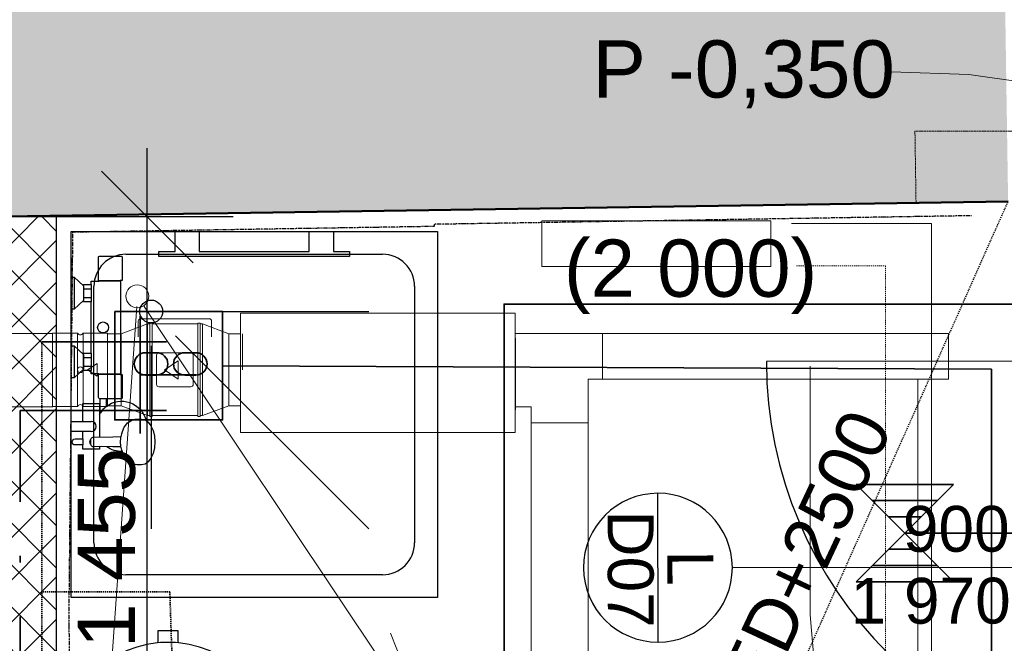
# Model space of a CAD drawing. Header units: millimetres. Extents: x -28761 to 4793, y -4271 to 20239.
# Tile 192 of 256: x -8501 to -6352, y 12485 to 13847. Entities that reach past the tile are written whole.
import ezdxf

# ---------------------------------------------------------------- set-up
doc = ezdxf.new("R2010")
doc.units = ezdxf.units.MM
doc.header["$MEASUREMENT"] = 0
for name, pattern in [('Wipeout_Contour', [1000, 0, -1000]), ('Čerchovaná kopírovat', [450, 200, -117.5, 15, -117.5]), ('Čerchovaná S', [3.5, 1.5, -0.85, 0.3, -0.85]), ('Čárkovaná M', [4.5, 2.5, -2]), ('Čárkovaná S', [2.5, 1.5, -1])]:
    doc.linetypes.add(name, pattern=pattern)
for name, color, linetype in [('5._POHLED ZÁPADNÍ_1_Anotace - SP', 7, 'Continuous'), ('5._POHLED ZÁPADNÍ_1_Konstrukce - nosné', 7, 'Continuous'), ('5._POHLED ZÁPADNÍ_1_Kresby a obrázky', 7, 'Continuous'), ('5._POHLED ZÁPADNÍ_1_Kóty - SP', 7, 'Continuous'), ('5._POHLED ZÁPADNÍ_1_Nové_Anotace - S', 7, 'Continuous'), ('5._POHLED ZÁPADNÍ_1_Nové_Interiér - nábytek', 7, 'Continuous'), ('5._POHLED ZÁPADNÍ_1_Nové_Konstrukce - nosné', 7, 'Continuous'), ('5._POHLED ZÁPADNÍ_1_Nové_Kresby a obrázky', 7, 'Continuous'), ('5._POHLED ZÁPADNÍ_1_Nové_Kóty - SP', 7, 'Continuous'), ('5._POHLED ZÁPADNÍ_1_Nové_Otvory – Dveře', 7, 'Continuous'), ('5._POHLED ZÁPADNÍ_1_Nové_Otvory – Značky dveří', 7, 'Continuous'), ('5._POHLED ZÁPADNÍ_1_Nové_Výplně – Řezové', 7, 'Continuous'), ('5._POHLED ZÁPADNÍ_1_Otvory – Značky dveří', 7, 'Continuous'), ('5._POHLED ZÁPADNÍ_1_TZB - elektroinstalace', 7, 'Continuous'), ('5._POHLED ZÁPADNÍ_1_TZB - kanalizace', 7, 'Continuous'), ('5._POHLED ZÁPADNÍ_1_TZB - voda', 7, 'Continuous'), ('5._POHLED ZÁPADNÍ_1_TZB - VZT', 7, 'Continuous'), ('5._POHLED ZÁPADNÍ_1_TZB - ZTI', 7, 'Continuous'), ('5._POHLED ZÁPADNÍ_1_Výplně – Řezové', 7, 'Continuous')]:
    doc.layers.add(name, color=color, linetype=linetype)
doc.styles.add('GENEROVANÝ_STYL_1', font='txt')
doc.styles.add('GENEROVANÝ_STYL_2', font='txt')
doc.linetypes.add('TRACKS', pattern='A,0,[2,D.1.1.19 Koordinační půdorys řemesel 1NP1.Shx,S=0.003968,R=0,X=0,Y=0],-0.3,0', length=0.3)

msp = doc.modelspace()

# ---------------------------------------------------------------- hatches: boundary and pattern name
at = {"layer": '5._POHLED ZÁPADNÍ_1_Výplně – Řezové', "linetype": 'Continuous', "lineweight": 13}
msp.add_hatch(color=254, dxfattribs=at).paths.add_polyline_path([(-6350.9, 13939.9), (-10529.5, 13877.2), (-10528.6, 13387.1), (-6343.5, 13449.9)])

# ---------------------------------------------------------------- linework, layer by layer
at = {"layer": '5._POHLED ZÁPADNÍ_1_Anotace - SP', "color": 154, "linetype": 'Continuous', "lineweight": 13, "flags": 128}
msp.add_lwpolyline([(-6204.3, 13632.5), (-6217.2, 13658.2), (-6238.7, 13679.6), (-6269.8, 13697), (-6311.3, 13710.6), (-6429.1, 13727.6), (-6599.1, 13732.8)], dxfattribs=at)
at = {"layer": '5._POHLED ZÁPADNÍ_1_Konstrukce - nosné', "color": 7, "linetype": 'Continuous', "lineweight": 50, "flags": 128}
msp.add_lwpolyline([(-10528.6, 13387.1), (-6343.5, 13449.9)], dxfattribs=at)
at = {"layer": '5._POHLED ZÁPADNÍ_1_Kresby a obrázky', "color": 7, "linetype": 'Čárkovaná S', "lineweight": 13}
for p, q in [((-6232.9, 13603.8), (-6546.9, 13603.8)), ((-6546.9, 13603.8), (-6544.5, 13446.9))]:
    msp.add_line(p, q, dxfattribs=at)
at = {"layer": '5._POHLED ZÁPADNÍ_1_Nové_Interiér - nábytek', "color": 1, "linetype": 'Continuous', "lineweight": 25}
for p, q in [((-8269.2, 13334.6), (-7709.2, 13334.6)), ((-8382.2, 13284.7), (-8382.2, 13214.7)), ((-8362.2, 13265.7), (-8362.2, 13233.7)), ((-8345.2, 13268.7), (-8345.2, 13230.7)), ((-8339.2, 12704.6), (-8339.2, 13264.6)), ((-8328.2, 13277.7), (-8282.2, 13277.7)), ((-8282.2, 13275.7), (-8328.2, 13275.7)), ((-7639.2, 13264.6), (-7639.2, 12704.6)), ((-8362.2, 13259.2), (-8345.2, 13259.2)), ((-8362.2, 13240.2), (-8345.2, 13240.2)), ((-8139.2, 13209.6), (-7739.2, 13209.6)), ((-8161.2, 13156.6), (-7739.2, 12734.6)), ((-8382.2, 13134.7), (-8382.2, 13064.7)), ((-8214.2, 13134.6), (-8214.2, 12734.6)), ((-8362.2, 13115.7), (-8362.2, 13083.7)), ((-8345.2, 13118.7), (-8345.2, 13080.7)), ((-8362.2, 13109.2), (-8345.2, 13109.2)), ((-8362.2, 13090.2), (-8345.2, 13090.2)), ((-8328.2, 13073.7), (-8282, 13073.7)), ((-8282.2, 13071.7), (-8328.2, 13071.7)), ((-8312.7, 13018.7), (-8325.7, 13018.7)), ((-8327.2, 12984.7), (-8327.2, 12934.8)), ((-8363.2, 12969.7), (-8345.2, 12969.7)), ((-8272.9, 12956.9), (-8267.4, 12964.2)), ((-8267.4, 12964.2), (-8265.6, 12966.3)), ((-8265.6, 12966.3), (-8258.9, 12971)), ((-8258.9, 12971), (-8256.2, 12972.5)), ((-8256.2, 12972.5), (-8248.9, 12974.2)), ((-8248.9, 12974.2), (-8245.7, 12974.7)), ((-8245.7, 12974.7), (-8235, 12974.7)), ((-8235, 12974.7), (-8227.6, 12973)), ((-8227.6, 12973), (-8225.2, 12971.3)), ((-8345.2, 12947.7), (-8363.2, 12947.7)), ((-8345.2, 12947.7), (-8363.2, 12947.7)), ((-8280.4, 12933.8), (-8278.4, 12942.3)), ((-8278.4, 12942.3), (-8277, 12947.5)), ((-8277, 12947.5), (-8272.9, 12956.9)), ((-8363.2, 12931.2), (-8363.2, 12918.2)), ((-8348, 12924.7), (-8347.6, 12927.3)), ((-8347.6, 12922.1), (-8348, 12924.7)), ((-8347.6, 12927.3), (-8346.5, 12929.7)), ((-8346.5, 12919.7), (-8347.6, 12922.1)), ((-8346.5, 12929.5), (-8346.7, 12927.7)), ((-8346.7, 12927.7), (-8346.7, 12921.7)), ((-8346.7, 12921.7), (-8346.5, 12919.9)), ((-8345.9, 12931.2), (-8346.5, 12929.7)), ((-8346.5, 12929.7), (-8346.5, 12929.7)), ((-8346.5, 12929.7), (-8346.5, 12929.5)), ((-8346.5, 12919.9), (-8346.5, 12919.7)), ((-8346.5, 12919.7), (-8346.5, 12919.7)), ((-8346.5, 12919.7), (-8345.9, 12918.2)), ((-8344.9, 12932.6), (-8345.9, 12931.2)), ((-8343.6, 12933.8), (-8344.9, 12932.6)), ((-8342, 12934.5), (-8343.6, 12933.8)), ((-8340.4, 12934.7), (-8342, 12934.5)), ((-8298.2, 12935.2), (-8340.4, 12934.7)), ((-8280, 12935.7), (-8298.2, 12935.2)), ((-8281.1, 12924.7), (-8280.4, 12933.8)), ((-8280.4, 12915.6), (-8281.1, 12924.7)), ((-8345.9, 12918.2), (-8344.9, 12916.7)), ((-8344.9, 12916.7), (-8343.6, 12915.6)), ((-8343.6, 12915.6), (-8342, 12914.9)), ((-8342, 12914.9), (-8340.4, 12914.7)), ((-8298.2, 12914.2), (-8340.4, 12914.7)), ((-8280, 12913.7), (-8298.2, 12914.2)), ((-8278.4, 12907.1), (-8280.4, 12915.6)), ((-8278.4, 12907.1), (-8277.5, 12903.7)), ((-7709.2, 12634.6), (-8269.2, 12634.6))]:
    msp.add_line(p, q, dxfattribs=at)
at = {"layer": '5._POHLED ZÁPADNÍ_1_Nové_Interiér - nábytek', "color": 1, "linetype": 'Continuous', "lineweight": 25, "flags": 128}
for points in [[(-8389.2, 13384.6), (-7589.2, 13384.6), (-7589.2, 12584.6), (-8389.2, 12584.6)], [(-7781.2, 13329.6), (-8197.2, 13329.6), (-8197.2, 13340.6), (-8162.2, 13340.6), (-8162.2, 13384.6), (-8109.2, 13384.6), (-8109.2, 13340.6), (-7869.2, 13340.6), (-7869.2, 13384.6), (-7816.2, 13384.6), (-7816.2, 13340.6), (-7781.2, 13340.6)]]:
    msp.add_lwpolyline(points, close=True, dxfattribs=at)
msp.add_lwpolyline([(-8280.3, 13330.7, -0.414214), (-8277.3, 13327.7), (-8277.3, 13277.7), (-8282.2, 13277.7), (-8282.2, 13275.7), (-8281.4, 13275.7), (-8281.2, 13073.7), (-8282, 13073.7), (-8282.2, 13071.7), (-8277.3, 13071.7), (-8277.3, 13021.7, -0.414214), (-8280.3, 13018.7), (-8312.7, 13018.7), (-8312.7, 13002, -0.547975), (-8225.2, 12971.3), (-8220.7, 12968), (-8214.7, 12960), (-8210.2, 12949.7), (-8207.3, 12937.6), (-8206.3, 12924.7), (-8207.3, 12911.8), (-8210.2, 12899.7), (-8214.7, 12889.3), (-8220.7, 12881.4), (-8227.6, 12876.4), (-8235, 12874.7), (-8245.7, 12874.7), (-8248.9, 12875.2), (-8256.2, 12876.9), (-8258.9, 12878.3), (-8265.6, 12883.1), (-8267.4, 12885.2), (-8272.9, 12892.4), (-8277, 12901.9), (-8277.5, 12903.7, -0.166188), (-8311.3, 12914.3), (-8327.2, 12914.5), (-8327.2, 12908.7), (-8363.2, 12908.7), (-8363.2, 12918.2), (-8380.2, 12918.2, -1), (-8380.2, 12931.2), (-8363.2, 12931.2), (-8363.2, 12947.7), (-8389.2, 12947.7), (-8389.2, 12969.7), (-8363.2, 12969.7), (-8363.2, 13008.7), (-8327.2, 13008.7), (-8327.2, 12984.7, -0.013709), (-8325.7, 12987.4), (-8325.7, 13018.7, -0.414214), (-8329.2, 13021.7), (-8329.2, 13071.7), (-8328.2, 13071.7), (-8328.2, 13073.7), (-8345.2, 13073.7), (-8345.2, 13080.7), (-8362.2, 13080.7), (-8362.2, 13083.7), (-8382.2, 13064.7), (-8389.2, 13064.7), (-8389.2, 13134.7), (-8382.2, 13134.7), (-8362.2, 13115.7), (-8362.2, 13118.7), (-8345.2, 13118.7), (-8345.2, 13230.7), (-8362.2, 13230.7), (-8362.2, 13233.7), (-8382.2, 13214.7), (-8389.2, 13214.7), (-8389.2, 13284.7), (-8382.2, 13284.7), (-8362.2, 13265.7), (-8362.2, 13268.7), (-8345.2, 13268.7), (-8345.2, 13275.7), (-8328.2, 13275.7), (-8328.2, 13277.7), (-8329.2, 13277.7), (-8329.2, 13327.7, -0.414214), (-8326.2, 13330.7)], format="xyb", close=True, dxfattribs=at)
at = {"layer": '5._POHLED ZÁPADNÍ_1_Nové_Interiér - nábytek', "color": 1, "linetype": 'Continuous', "lineweight": 25}
for centre, radius in [((-8214.2, 13209.6), 25), ((-8319.2, 13174.7), 12)]:
    msp.add_circle(centre, radius, dxfattribs=at)
for centre, radius, start, end in [((-8269.2, 13264.6), 70, 90, 180), ((-7709.2, 13264.6), 70, 0, 90), ((-8278.8, 12958.7), 55, 128.1131, 148.6006), ((-8345.2, 12958.7), 11, 270, 90), ((-8269.2, 12704.6), 70, 180, 270), ((-7709.2, 12704.6), 70, 270, 0)]:
    msp.add_arc(centre, radius, start, end, dxfattribs=at)
at = {"layer": '5._POHLED ZÁPADNÍ_1_Nové_Konstrukce - nosné', "color": 1, "linetype": 'Continuous', "lineweight": 25}
for p, q in [((-8155.4, 12512), (-8199.4, 12512)), ((-8199.4, 12512), (-8199.4, 12487)), ((-8155.4, 12512), (-8199.4, 12512)), ((-8199.4, 12512), (-8199.4, 12487)), ((-8155.4, 12487), (-8155.4, 12512)), ((-8155.4, 12487), (-8155.4, 12512)), ((-8199.4, 12486), (-8199.4, 12487)), ((-8199.4, 12486), (-8199.4, 12487)), ((-8155.4, 12486), (-8155.4, 12487)), ((-8155.4, 12486), (-8155.4, 12487))]:
    msp.add_line(p, q, dxfattribs=at)
at = {"layer": '5._POHLED ZÁPADNÍ_1_Nové_Konstrukce - nosné', "color": 1, "linetype": 'Continuous', "lineweight": 25, "flags": 128}
msp.add_lwpolyline([(-8407.4, 12257, 1), (-7947.4, 12257, 1)], format="xyb", close=True, dxfattribs=at)
at = {"layer": '5._POHLED ZÁPADNÍ_1_Nové_Konstrukce - nosné', "color": 1, "linetype": 'Continuous', "lineweight": 25}
for start, end in [(90, 95.4889), (90, 95.4889), (84.5111, 90), (84.5111, 90)]:
    msp.add_arc((-8177.4, 12257), 230, start, end, dxfattribs=at)
at = {"layer": '5._POHLED ZÁPADNÍ_1_Nové_Kresby a obrázky', "color": 1, "linetype": 'Čerchovaná S', "lineweight": 25, "flags": 128}
msp.add_lwpolyline([(-6423.7, 13418.8), (-7444, 13402.4), (-7596.3, 13400), (-7596.3, 13395.4), (-8385.8, 13382.7), (-8394.2, 12541.1), (-8391.7, 12386.9), (-8385.2, 11983.9), (-7340.8, 11977.9), (-7340.8, 11445.2)], dxfattribs=at)
at = {"layer": '5._POHLED ZÁPADNÍ_1_Nové_Kóty - SP', "color": 1, "linetype": 'Continuous', "lineweight": 25}
for p, q in [((-8222.9, 13416.1), (-8222.9, 13566.1)), ((-8122.9, 13316.1), (-8322.9, 13516.1)), ((-8222.9, 11961), (-8222.9, 13416.1))]:
    msp.add_line(p, q, dxfattribs=at)
at = {"layer": '5._POHLED ZÁPADNÍ_1_Nové_Otvory – Dveře', "color": 1, "linetype": 'Continuous', "lineweight": 25}
msp.add_line((-5971.1, 13101.5), (-6871.1, 13100.3), dxfattribs=at)
msp.add_arc((-5971.1, 13101.5), 900, 180.0712, 270.0712, dxfattribs=at)
at = {"layer": '5._POHLED ZÁPADNÍ_1_Nové_Otvory – Značky dveří', "color": 1, "linetype": 'Continuous', "lineweight": 25}
for p, q in [((-7107.8, 12487.6), (-7108.2, 12812.6)), ((-6945.5, 12650.3), (-5755.5, 12651.7))]:
    msp.add_line(p, q, dxfattribs=at)
at = {"layer": '5._POHLED ZÁPADNÍ_1_Nové_Otvory – Značky dveří', "color": 1, "linetype": 'Continuous', "lineweight": 25, "flags": 128}
msp.add_lwpolyline([(-7108.2, 12812.6, 1), (-7107.8, 12487.6, 1)], format="xyb", close=True, dxfattribs=at)
at = {"layer": '5._POHLED ZÁPADNÍ_1_TZB - elektroinstalace', "color": 92, "linetype": 'Continuous', "lineweight": 35, "true_color": 0x00d700}
for p, q in [((-6379.8, 13083.6), (-8058.2, 13091.3)), ((-6379.8, 11789.9), (-6379.8, 13083.6))]:
    msp.add_line(p, q, dxfattribs=at)
at = {"layer": '5._POHLED ZÁPADNÍ_1_TZB - elektroinstalace', "color": 92, "linetype": 'Continuous', "lineweight": 35, "true_color": 0x00d700, "flags": 128}
msp.add_lwpolyline([(-8293.9, 13209.7), (-8058.2, 13209.7), (-8058.2, 12972.8), (-8293.9, 12972.8)], close=True, dxfattribs=at)
for points in [[(-8251.1, 13095.1, -0.414214), (-8226.7, 13119.5)], [(-8202.2, 13119.5, -0.414214), (-8177.8, 13095.1)], [(-8165.6, 13095.1, -0.414214), (-8141.1, 13119.5)], [(-8116.7, 13119.5, -0.414214), (-8092.2, 13095.1)], [(-8226.7, 13070.6, -0.414214), (-8251.1, 13095.1)], [(-8177.8, 13095.1, -0.414214), (-8202.2, 13070.6)], [(-8141.1, 13070.6, -0.414214), (-8165.6, 13095.1)], [(-8092.2, 13095.1, -0.414214), (-8116.7, 13070.6)]]:
    msp.add_lwpolyline(points, format="xyb", dxfattribs=at)
for points in [[(-8226.7, 13119.5), (-8202.2, 13119.5)], [(-8141.1, 13119.5), (-8116.7, 13119.5)], [(-8226.7, 13070.6), (-8202.2, 13070.6)], [(-8141.1, 13070.6), (-8116.7, 13070.6)], [(-6462.7, 12619.5), (-6675.2, 12832)], [(-6675.2, 12619.5), (-6462.7, 12832)], [(-6462.7, 12832), (-6675.2, 12832)], [(-6462.7, 12619.5), (-6675.2, 12832)], [(-6675.2, 12619.5), (-6462.7, 12832)], [(-6462.7, 12832), (-6675.2, 12832)], [(-6498.1, 12796.6), (-6639.8, 12796.6)], [(-6498.1, 12796.6), (-6639.8, 12796.6)], [(-6533.5, 12761.2), (-6604.4, 12761.2)], [(-6533.5, 12761.2), (-6604.4, 12761.2)], [(-6356.4, 12725.8), (-6568.9, 12725.8)], [(-6356.4, 12725.8), (-6568.9, 12725.8)], [(-4943.9, 11138.3), (-4943.9, 11100.8), (-5818.9, 11100.8), (-5818.9, 12725.8), (-6356.4, 12725.8)], [(-4943.9, 11138.3), (-4943.9, 11100.8), (-5818.9, 11100.8), (-5818.9, 12725.8), (-6356.4, 12725.8)], [(-6533.5, 12690.4), (-6604.4, 12690.4)], [(-6533.5, 12690.4), (-6604.4, 12690.4)], [(-6498.1, 12654.9), (-6639.8, 12654.9)], [(-6498.1, 12654.9), (-6639.8, 12654.9)], [(-6462.7, 12619.5), (-6675.2, 12619.5)], [(-6462.7, 12619.5), (-6675.2, 12619.5)]]:
    msp.add_lwpolyline(points, dxfattribs=at)
at = {"layer": '5._POHLED ZÁPADNÍ_1_TZB - kanalizace', "color": 30, "linetype": 'Continuous', "lineweight": 20, "true_color": 0xff6600}
for p, q in [((-8245.5, 13220.3), (-8366.2, 11511.4)), ((-8229.3, 13220.8), (-7597, 12273.3)), ((-7597, 12273.3), (-7692, 12506.8))]:
    msp.add_line(p, q, dxfattribs=at)
msp.add_circle((-8244.6, 13243), 25, dxfattribs=at)
at = {"layer": '5._POHLED ZÁPADNÍ_1_TZB - voda', "color": 142, "linetype": 'Continuous', "lineweight": 35, "true_color": 0x0080c0}
for p, q in [((-8238.3, 12942.9), (-8238.3, 13199.3)), ((-8238.3, 13071.1), (-8115.8, 13071.1))]:
    msp.add_line(p, q, dxfattribs=at)
at = {"layer": '5._POHLED ZÁPADNÍ_1_TZB - voda', "color": 142, "linetype": 'Čárkovaná M', "lineweight": 35, "true_color": 0x0080c0}
msp.add_line((-8173.5, 12597.1), (-8160.7, 12209.7), dxfattribs=at)
at = {"layer": '5._POHLED ZÁPADNÍ_1_TZB - VZT', "color": 124, "linetype": 'Continuous', "lineweight": 20}
for p, q in [((-8019.5, 12945.7), (-8019.5, 13205.7)), ((-8019.5, 13205.7), (-7419.5, 13205.7)), ((-7419.5, 13205.7), (-7419.5, 12945.7)), ((-8222.4, 13182.4), (-8279.9, 13160.9)), ((-8242.4, 13188.9), (-8242.4, 13154.5)), ((-8087.4, 13193.9), (-8237.4, 13193.9)), ((-8222.4, 13182.4), (-8222.4, 13082.4)), ((-8217.4, 13182.4), (-8222.4, 13182.4)), ((-8217.4, 13184.4), (-8217.4, 13082.4)), ((-8217.4, 13184.4), (-8212.4, 13184.4)), ((-8212.4, 13184.4), (-8212.4, 13082.4)), ((-8162.4, 13182.4), (-8212.4, 13182.4)), ((-8162.4, 13182.4), (-8112.4, 13182.4)), ((-8112.4, 13184.4), (-8112.4, 13082.4)), ((-8107.4, 13184.4), (-8112.4, 13184.4)), ((-8107.4, 13184.4), (-8107.4, 13082.4)), ((-8107.4, 13182.4), (-8102.4, 13182.4)), ((-8102.4, 13182.4), (-8102.4, 13082.4)), ((-8102.4, 13182.4), (-8044.9, 13160.9)), ((-8082.4, 13188.9), (-8082.4, 13154.5)), ((-8374.9, 13082.4), (-8374.9, 13162.4)), ((-8362.9, 13082.4), (-8362.9, 13162.4)), ((-8309.9, 13162.4), (-8362.9, 13162.4)), ((-8309.9, 13082.4), (-8309.9, 13162.4)), ((-8309.9, 13160.9), (-8279.9, 13160.9)), ((-8309.9, 13082.4), (-8309.9, 13160.9)), ((-8279.9, 13160.9), (-8279.9, 13082.4)), ((-8044.9, 13160.9), (-8044.9, 13082.4)), ((-8019.5, 13160.9), (-8044.9, 13160.9)), ((-8014.9, 13082.4), (-8014.9, 13160.9)), ((-6473.9, 13161.6), (-7419.5, 13161.6)), ((-7228.9, 13161.6), (-7228.9, 13061.6)), ((-6473.9, 13161.6), (-6473.9, 13061.6)), ((-7419, 13073.1), (-7419, 13151.6)), ((-8202.4, 13114.4), (-8202.4, 13077.4)), ((-8197.4, 13119.4), (-8162.4, 13119.4)), ((-8127.4, 13119.4), (-8162.4, 13119.4)), ((-8122.4, 13114.4), (-8122.4, 13077.4)), ((-8331.9, 13096.3), (-8352.9, 13082.3)), ((-8331.9, 13068.3), (-8331.9, 13096.3)), ((-8155.5, 13102.1), (-8185.5, 13082.1)), ((-8155.5, 13062.1), (-8155.5, 13102.1)), ((-8374.9, 13082.4), (-8374.9, 13002.4)), ((-8362.9, 13082.4), (-8362.9, 13002.4)), ((-8352.9, 13082.3), (-8331.9, 13068.3)), ((-8309.9, 13082.4), (-8309.9, 13003.9)), ((-8309.9, 13082.4), (-8309.9, 13002.4)), ((-8309.9, 13082.4), (-8309.9, 13082.4)), ((-8279.9, 13003.9), (-8279.9, 13082.4)), ((-8222.4, 12982.4), (-8222.4, 13082.4)), ((-8217.4, 12980.4), (-8217.4, 13082.4)), ((-8212.4, 12980.4), (-8212.4, 13082.4)), ((-8202.4, 13050.4), (-8202.4, 13087.4)), ((-8185.5, 13082.1), (-8155.5, 13062.1)), ((-8122.4, 13050.4), (-8122.4, 13087.4)), ((-8112.4, 12980.4), (-8112.4, 13082.4)), ((-8107.4, 12980.4), (-8107.4, 13082.4)), ((-8102.4, 12982.4), (-8102.4, 13082.4)), ((-8044.9, 13003.9), (-8044.9, 13082.4)), ((-8044.9, 13082.4), (-8044.9, 13082.4)), ((-7419, 13073.1), (-7419, 12994.6)), ((-6775.7, 12601.9), (-6775.7, 13090.2)), ((-8044.9, 13051.6), (-8044.9, 13051.6)), ((-7260, 11203.7), (-7260, 13061.6)), ((-6473.9, 13061.6), (-7260, 13061.6)), ((-6540.6, 11808.2), (-6540.6, 13061.6)), ((-8197.4, 13045.4), (-8162.4, 13045.4)), ((-8127.4, 13045.4), (-8162.4, 13045.4)), ((-8309.9, 13002.4), (-8362.9, 13002.4)), ((-8309.9, 13003.9), (-8279.9, 13003.9)), ((-8222.4, 12982.4), (-8279.9, 13003.9)), ((-8102.4, 12982.4), (-8044.9, 13003.9)), ((-8019.5, 13003.9), (-8044.9, 13003.9)), ((-7385, 13001.6), (-7419.5, 13001.6)), ((-7385, 13001.6), (-7385, 10936.8)), ((-8217.4, 12982.4), (-8222.4, 12982.4)), ((-8217.4, 12980.4), (-8212.4, 12980.4)), ((-8212.4, 12982.4), (-8112.4, 12982.4)), ((-8107.4, 12980.4), (-8112.4, 12980.4)), ((-8107.4, 12982.4), (-8102.4, 12982.4)), ((-7385, 12966.2), (-7260, 12966.2)), ((-7419.5, 12945.7), (-8019.5, 12945.7))]:
    msp.add_line(p, q, dxfattribs=at)
at = {"layer": '5._POHLED ZÁPADNÍ_1_TZB - VZT', "color": 124, "linetype": 'TRACKS', "lineweight": 20, "flags": 128}
msp.add_lwpolyline([(-6998.6, 12413.7), (-6946.4, 12345.8), (-6917.1, 12323), (-6884.2, 12313.7), (-6857.6, 12317.3), (-6830.8, 12328.7), (-6806.6, 12346.2), (-6787.4, 12367.9), (-6770.8, 12408.4), (-6767.6, 12453.3), (-6775.7, 12547), (-6775.7, 12601.9)], dxfattribs=at)
at = {"layer": '5._POHLED ZÁPADNÍ_1_TZB - VZT', "color": 124, "linetype": 'Continuous', "lineweight": 20}
msp.add_circle((-8368.9, 13082.4), 6.28, dxfattribs=at)
for centre, radius, start, end in [((-8237.4, 13188.9), 5, 89.9959, 179.9959), ((-8087.4, 13188.9), 5, 359.9959, 89.9959), ((-8368.9, 13165.2), 6.6, 204.6382, 335.3579), ((-8197.4, 13114.4), 5, 89.9959, 179.9959), ((-8127.4, 13114.4), 5, 359.9959, 89.9959), ((-8197.4, 13050.4), 5, 179.9959, 269.9959), ((-8127.4, 13050.4), 5, 269.9959, 359.9959), ((-8368.9, 12999.7), 6.6, 24.6382, 155.3579)]:
    msp.add_arc(centre, radius, start, end, dxfattribs=at)
at = {"layer": '5._POHLED ZÁPADNÍ_1_TZB - ZTI', "color": 6, "linetype": 'Continuous', "lineweight": 20}
for p, q in [((-6861.2, 13408), (-7361.2, 13408)), ((-7361.2, 13308), (-7361.2, 13408)), ((-6861.2, 13308), (-6861.2, 13408)), ((-6816.2, 13401.8), (-6511, 13401.8)), ((-6511, 13401.8), (-6511, 3754.1)), ((-7361.2, 13308), (-6861.2, 13308))]:
    msp.add_line(p, q, dxfattribs=at)
at = {"layer": '5._POHLED ZÁPADNÍ_1_TZB - ZTI', "color": 6, "linetype": 'Čárkovaná M', "lineweight": 20}
for p, q in [((-6805.5, 13309.1), (-6611, 13309.1)), ((-6611, 13309.1), (-6611, 3851))]:
    msp.add_line(p, q, dxfattribs=at)

# ---------------------------------------------------------------- texts
at = {"layer": '5._POHLED ZÁPADNÍ_1_Anotace - SP', "color": 154, "linetype": 'Continuous', "lineweight": 13, "insert": (-6920.8, 13727.8), "char_height": 125, "attachment_point": 5, "style": 'GENEROVANÝ_STYL_1'}
msp.add_mtext('\\A1;{\\pqc;\\fArial|b0|i0|c238|p38;P \\fArial|b0|i0|c238|p38;-0,350}', dxfattribs=at)
at = {"layer": '5._POHLED ZÁPADNÍ_1_Anotace - SP', "color": 1, "linetype": 'Continuous', "lineweight": 25, "insert": (-7036.7, 13285.5), "char_height": 125, "attachment_point": 5, "style": 'GENEROVANÝ_STYL_1'}
msp.add_mtext('\\A1;{\\pqc;\\fArial|b0|i0|c238|p38;(\\fArial|b0|i0|c238|p38;2 0\\fArial|b0|i0|c238|p38;00)}', dxfattribs=at)
at = {"layer": '5._POHLED ZÁPADNÍ_1_Anotace - SP', "color": 1, "linetype": 'Continuous', "lineweight": 25, "insert": (-7153.9, 11893.3), "char_height": 112.5, "attachment_point": 4, "rotation": 64.9126, "style": 'GENEROVANÝ_STYL_1'}
msp.add_mtext('\\A1;{\\pql;\\fArial|b0|i0|c238|p38;PODHLED+2\\fArial|b0|i0|c238|p38;5\\fArial|b0|i0|c238|p38;00}', dxfattribs=at)
at = {"layer": '5._POHLED ZÁPADNÍ_1_Kóty - SP', "color": 1, "linetype": 'Continuous', "lineweight": 25, "insert": (-8247.9, 12474.8), "char_height": 125, "width": 427.429, "attachment_point": 7, "rotation": 90, "style": 'GENEROVANÝ_STYL_2'}
msp.add_mtext('\\A1;{\\pql;\\fArial|b0|i0|c0|p38;1\xa0455}', dxfattribs=at)
at = {"layer": '5._POHLED ZÁPADNÍ_1_Otvory – Značky dveří', "color": 1, "linetype": 'Continuous', "lineweight": 25, "char_height": 100, "style": 'GENEROVANÝ_STYL_1'}
for s, insert, attachment_point, rotation in [('\\A1;{\\pql;\\pt0;\\fArial|b0|i0|c238|p38;900}', (-6573.2, 12683.4), 7, 0.0712), ('\\A1;{\\pql;\\pt0;\\fArial|b0|i0|c238|p38;D07}', (-7168.3, 12775.2), 4, 270.0712), ('\\A1;{\\pql;\\pt0;\\fArial|b0|i0|c238|p38;L}', (-7037.3, 12688.1), 4, 270.0712), ('\\A1;{\\pql;\\pt0;\\fArial|b0|i0|c238|p38;1\xa0970}', (-6687.4, 12627.7), 1, 0.0712)]:
    msp.add_mtext(s, dxfattribs=dict(at, insert=insert, attachment_point=attachment_point, rotation=rotation))

# ---------------------------------------------------------------- next in the draw order: wipeouts: each hides what was drawn before it
at = {"color": 254, "linetype": 'Wipeout_Contour', "lineweight": 0, "ltscale": 56192.848023}
msp.add_wipeout([(-8570.7, 13416.1), (-8570.7, 8786.3), (-8420.7, 8770.7), (-8420.7, 13416.1)], dxfattribs=at).dxf.layer = '5._POHLED ZÁPADNÍ_1_Nové_Výplně – Řezové'

# ---------------------------------------------------------------- next in the draw order: hatches: boundary and pattern name
at = {"layer": '5._POHLED ZÁPADNÍ_1_Nové_Výplně – Řezové', "linetype": 'Continuous', "lineweight": 20, "true_color": 0xffaaaa}
h = msp.add_hatch(dxfattribs=at)
h.set_pattern_fill('Zdivo___tvárnice_01_0001', color=21, style=0, pattern_type=2)
h.set_pattern_definition([(45, (0, 0), (-45.96194, 45.96194), []), (135, (0, 0), (45.96194, 45.96194), [])])
h.paths.add_polyline_path([(-8570.7, 13416.1), (-8570.7, 8786.3), (-8420.7, 8770.7), (-8420.7, 13416.1)])

# ---------------------------------------------------------------- next in the draw order: linework, layer by layer
at = {"layer": '5._POHLED ZÁPADNÍ_1_Nové_Anotace - S', "color": 1, "linetype": 'Čárkovaná M', "lineweight": 25}
msp.add_line((-8420.7, 8770.7), (-6343.5, 13449.9), dxfattribs=at)
at = {"layer": '5._POHLED ZÁPADNÍ_1_Nové_Konstrukce - nosné', "color": 1, "linetype": 'Continuous', "lineweight": 25, "flags": 128}
for points in [[(-8420.7, 13416.1), (-8570.7, 13416.1)], [(-8420.7, 8770.7), (-8420.7, 13416.1)]]:
    msp.add_lwpolyline(points, dxfattribs=at)
at = {"layer": '5._POHLED ZÁPADNÍ_1_Nové_Kóty - SP', "color": 1, "linetype": 'Continuous', "lineweight": 25}
msp.add_line((-8035.4, 13416.1), (-8522.9, 13416.1), dxfattribs=at)
at = {"layer": '5._POHLED ZÁPADNÍ_1_TZB - elektroinstalace', "color": 92, "linetype": 'Continuous', "lineweight": 35, "true_color": 0x00d700, "flags": 128}
msp.add_lwpolyline([(-8443.9, 11850.8), (-8443.9, 12225.8), (-7443.9, 12225.8), (-7443.9, 13225.8), (-5818.9, 13225.8), (-5818.9, 17600.8), (-5068.9, 17600.8)], dxfattribs=at)
msp.add_lwpolyline([(-8443.9, 11850.8), (-8443.9, 12225.8), (-7443.9, 12225.8), (-7443.9, 13225.8), (-5818.9, 13225.8), (-5818.9, 17600.8), (-5068.9, 17600.8)], dxfattribs=at)
at = {"layer": '5._POHLED ZÁPADNÍ_1_TZB - voda', "color": 142, "linetype": 'Continuous', "lineweight": 35, "true_color": 0x0080c0}
for p, q in [((-8181, 13143.7), (-8453, 13143.7)), ((-8181, 12993.7), (-8500.2, 12993.7))]:
    msp.add_line(p, q, dxfattribs=at)
at = {"layer": '5._POHLED ZÁPADNÍ_1_TZB - voda', "color": 142, "linetype": 'Čárkovaná M', "lineweight": 35, "true_color": 0x0080c0}
for p, q in [((-8453, 10469.2), (-8453, 13143.7)), ((-8173.5, 12597.1), (-8453, 12597.1))]:
    msp.add_line(p, q, dxfattribs=at)
at = {"layer": '5._POHLED ZÁPADNÍ_1_TZB - voda', "color": 142, "linetype": 'Čerchovaná kopírovat', "lineweight": 35, "true_color": 0x0080c0}
msp.add_line((-8500.2, 12993.7), (-8500.2, 12127.2), dxfattribs=at)
at = {"layer": '5._POHLED ZÁPADNÍ_1_TZB - VZT', "color": 124, "linetype": 'Continuous', "lineweight": 20}
for p, q in [((-9965.7, 13161.6), (-8429.9, 13161.6)), ((-8374.9, 13162.4), (-8429.9, 13162.4)), ((-8429.9, 13162.4), (-8429.9, 13082.4)), ((-8428.8, 13161.6), (-8429.9, 13161.6)), ((-8429.9, 13002.4), (-8429.9, 13082.4)), ((-8428.8, 13001.6), (-9965.7, 13001.6)), ((-8374.9, 13002.4), (-8429.9, 13002.4))]:
    msp.add_line(p, q, dxfattribs=at)

doc.saveas('drawing.dxf')
